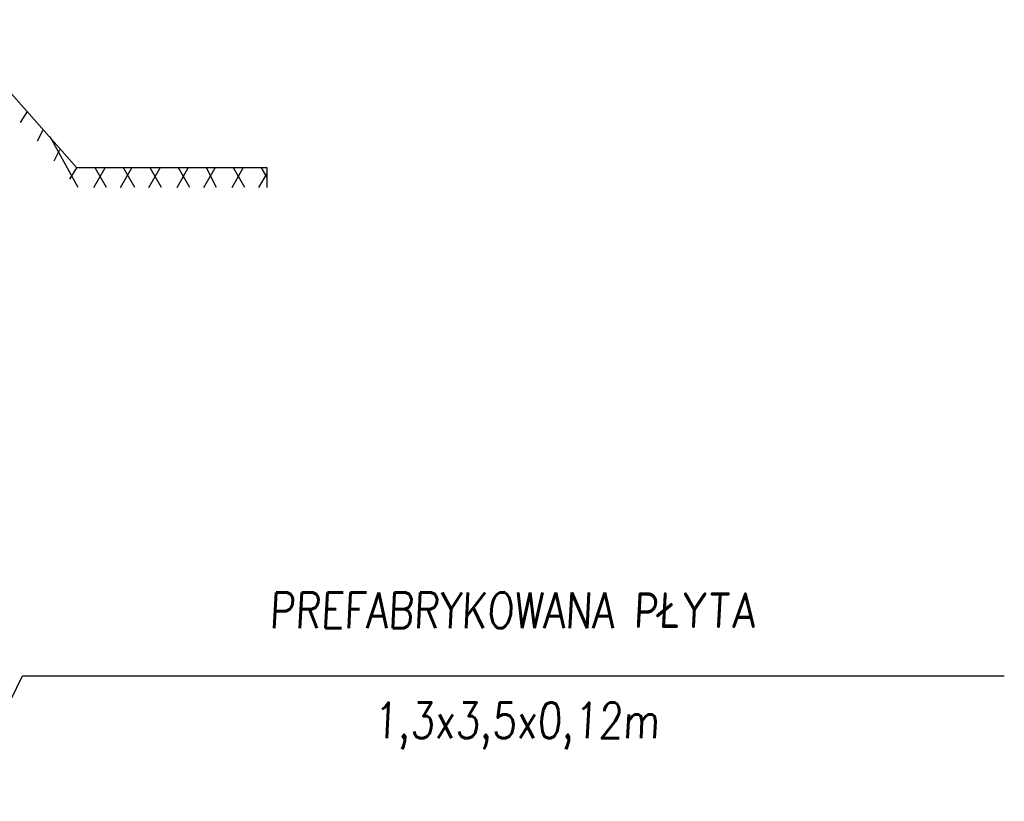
# Model space of a CAD drawing. Header units: centimetres. Extents: x 843425950 to 843478602, y 588811213 to 588851397.
# Tile 14 of 89: x 843449641 to 843452395, y 588813979 to 588816166. Entities that reach past the tile are written whole.
import ezdxf
from ezdxf.enums import TextEntityAlignment as Align

# ---------------------------------------------------------------- set-up
doc = ezdxf.new("R2010")
doc.units = ezdxf.units.CM
doc.header["$MEASUREMENT"] = 0
doc.layers.get('0').update_dxf_attribs({"lineweight": 5})
doc.layers.add('TAB_OPISY', color=7, linetype='Continuous', lineweight=30)
doc.styles.add('ROMANS', font='romans.shx', dxfattribs={"width": 0.6})

msp = doc.modelspace()

# ---------------------------------------------------------------- linework, layer by layer
at = {"color": 0, "lineweight": 25}
for points in [[(843449801.25753, 588815751.25916), (843449434.32913, 588816165.53316)], [(843449643.43885, 588815877.51408), (843449663.16616, 588815909.07784)], [(843449690.78445, 588815826.22304), (843449706.56633, 588815857.78676)], [(843449805.20296, 588815696.02264), (843449726.29365, 588815838.05944)], [(843449738.13005, 588815770.98648), (843449753.91193, 588815802.55024)], [(843449781.53016, 588815719.69544), (843449801.25753, 588815751.25916)], [(843450333.89553, 588815751.25916), (843449801.25753, 588815751.25916)], [(843449848.60313, 588815696.02264), (843449880.16685, 588815751.25916)], [(843449884.11233, 588815696.02264), (843449852.54856, 588815751.25916)], [(843449923.56696, 588815696.02264), (843449955.13073, 588815751.25916)], [(843449963.02165, 588815696.02264), (843449931.45793, 588815751.25916)], [(843450002.47633, 588815696.02264), (843450034.04005, 588815751.25916)], [(843450037.98553, 588815696.02264), (843450006.42176, 588815751.25916)], [(843450081.38565, 588815696.02264), (843450112.94936, 588815751.25916)], [(843450116.89485, 588815696.02264), (843450085.33113, 588815751.25916)], [(843450156.34953, 588815696.02264), (843450187.91325, 588815751.25916)], [(843450191.85873, 588815696.02264), (843450164.24045, 588815751.25916)], [(843450235.25885, 588815696.02264), (843450266.82256, 588815751.25916)], [(843450270.76805, 588815696.02264), (843450239.20433, 588815751.25916)], [(843450310.22273, 588815696.02264), (843450333.89553, 588815735.47728)], [(843450333.89553, 588815723.64088), (843450318.11365, 588815751.25916)], [(843450333.89553, 588815696.02264), (843450333.89553, 588815751.25916)], [(843449477.27152, 588813978.79946), (843449649.43629, 588814329.92721)], [(843449649.43629, 588814329.92721), (843452395.48109, 588814329.92721)]]:
    msp.add_lwpolyline(points, dxfattribs=at)

# ---------------------------------------------------------------- texts
at = {"layer": 'TAB_OPISY', "color": 0, "lineweight": 20, "style": 'ROMANS', "oblique": 3, "width": 0.8}
for s, p in [('PREFABRYKOWANA PŁYTA', (843451021.38317, 588814513.59099)), ('1,3x3,5x0,12m', (843451030.52763, 588814190.09901))]:
    msp.add_text(s, height=99.7320676, dxfattribs=at).set_placement(p, align=Align.MIDDLE)

doc.saveas('drawing.dxf')
